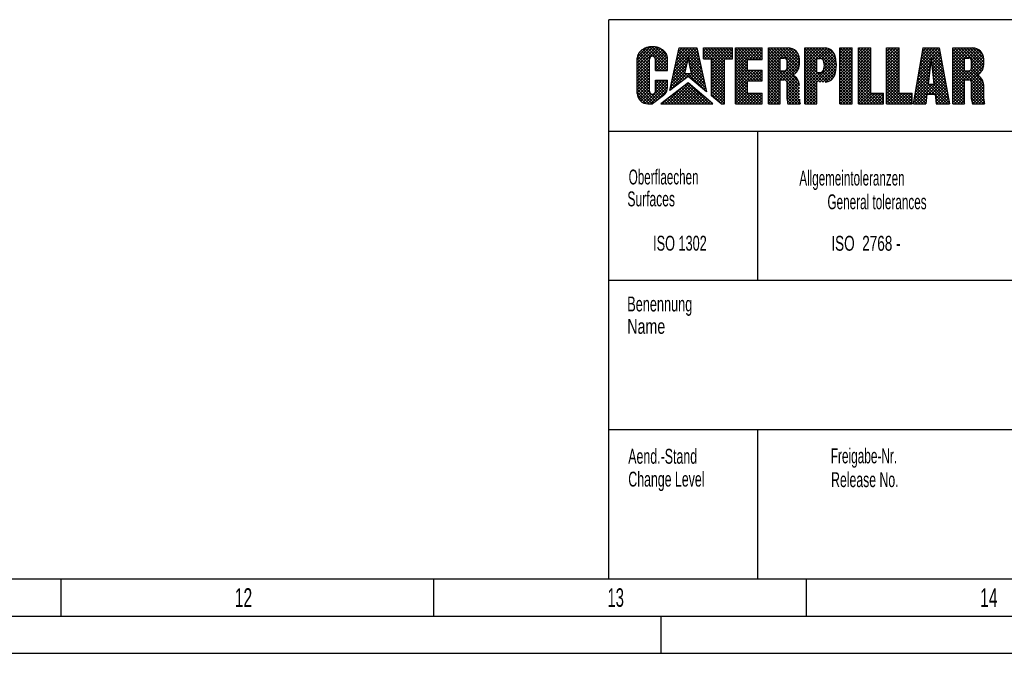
# Model space of a CAD drawing. Header units: millimetres. Extents: x 0 to 841, y 0 to 594.
# Tile 22 of 58: x 565 to 697, y 0 to 85. Entities that reach past the tile are written whole.
import ezdxf
from ezdxf.enums import TextEntityAlignment as Align

# ---------------------------------------------------------------- set-up
doc = ezdxf.new("R2010")
doc.units = ezdxf.units.MM
doc.header["$LTSCALE"] = 46.255
doc.layers.get('0').update_dxf_attribs({"linetype": 'CONTINUOUS'})
doc.styles.add('TEXTSTYLE_2', font='txt')
doc.styles.add('TEXTSTYLE_3', font='txt', dxfattribs={"width": 0.8})

msp = doc.modelspace()

# ---------------------------------------------------------------- linework, layer by layer
at = {"color": 6, "linetype": 'CONTINUOUS'}
for p, q in [((831, 85), (644, 85)), ((644, 10), (644, 85)), ((831, 70), (644, 70)), ((5, 5), (836, 5))]:
    msp.add_line(p, q, dxfattribs=at)
at = {"color": 5, "linetype": 'CONTINUOUS'}
for p, q in [((649.99023, 81.36398), (647.8417, 79.21546)), ((649.57402, 81.35185), (647.8417, 79.61953)), ((650.35161, 81.32129), (647.8417, 78.81138)), ((650.67305, 81.23866), (647.8417, 78.40731)), ((649.06195, 81.24384), (647.85667, 80.03857)), ((648.09131, 80.58391), (648.05215, 80.52781)), ((648.13357, 80.63873), (648.09131, 80.58391)), ((648.17886, 80.69219), (648.13357, 80.63873)), ((649.46695, 79.32926), (648.14454, 80.65168)), ((648.2271, 80.74417), (648.17886, 80.69219)), ((648.2782, 80.79459), (648.2271, 80.74417)), ((648.33209, 80.84337), (648.2782, 80.79459)), ((648.38864, 80.89041), (648.33209, 80.84337)), ((649.46877, 79.73151), (648.34564, 80.85465)), ((648.44778, 80.93565), (648.38864, 80.89041)), ((648.50939, 80.97898), (648.44778, 80.93565)), ((648.57338, 81.02035), (648.50939, 80.97898)), ((648.63963, 81.05967), (648.57338, 81.02035)), ((649.60551, 79.99885), (648.58005, 81.02431)), ((648.70801, 81.09688), (648.63963, 81.05967)), ((648.77841, 81.13191), (648.70801, 81.09688)), ((648.85071, 81.16471), (648.77841, 81.13191)), ((649.91056, 80.09787), (648.8459, 81.16253)), ((648.92478, 81.1952), (648.85071, 81.16471)), ((649.00049, 81.22335), (648.92478, 81.1952)), ((649.07771, 81.2491), (649.00049, 81.22335)), ((649.15629, 81.27241), (649.07771, 81.2491)), ((651.87777, 78.53473), (649.1438, 81.2687)), ((649.31703, 81.31152), (649.23612, 81.29323)), ((649.39891, 81.32726), (649.31703, 81.31152)), ((649.48158, 81.34042), (649.39891, 81.32726)), ((651.87777, 78.9388), (649.4769, 81.33968)), ((649.56492, 81.35098), (649.48158, 81.34042)), ((649.64878, 81.35892), (649.56492, 81.35098)), ((649.73301, 81.36422), (649.64878, 81.35892)), ((649.81746, 81.36686), (649.73301, 81.36422)), ((649.90199, 81.36686), (649.81746, 81.36686)), ((651.87777, 79.34287), (649.85378, 81.36686)), ((649.98644, 81.36422), (649.90199, 81.36686)), ((650.96063, 81.12216), (649.93355, 80.09509)), ((650.07067, 81.35892), (649.98644, 81.36422)), ((650.15452, 81.35098), (650.07067, 81.35892)), ((650.23787, 81.34042), (650.15452, 81.35098)), ((651.21678, 80.97425), (650.19015, 79.94761)), ((650.32054, 81.32726), (650.23787, 81.34042)), ((651.44122, 80.79462), (650.27957, 79.63297)), ((651.63079, 80.58011), (650.27957, 79.22889)), ((651.87777, 79.74694), (650.29308, 81.33163)), ((650.40241, 81.31152), (650.32054, 81.32726)), ((650.48333, 81.29323), (650.40241, 81.31152)), ((650.56315, 81.27241), (650.48333, 81.29323)), ((650.64174, 81.2491), (650.56315, 81.27241)), ((650.71896, 81.22335), (650.64174, 81.2491)), ((650.79467, 81.1952), (650.71896, 81.22335)), ((650.86874, 81.16471), (650.79467, 81.1952)), ((651.82222, 80.20657), (650.86081, 81.16797)), ((650.94104, 81.13191), (650.86874, 81.16471)), ((651.01144, 81.09688), (650.94104, 81.13191)), ((651.07982, 81.05967), (651.01144, 81.09688)), ((651.14607, 81.02035), (651.07982, 81.05967)), ((651.21006, 80.97898), (651.14607, 81.02035)), ((651.27167, 80.93565), (651.21006, 80.97898)), ((651.3308, 80.89041), (651.27167, 80.93565)), ((651.38736, 80.84337), (651.3308, 80.89041)), ((651.44125, 80.79459), (651.38736, 80.84337)), ((651.49235, 80.74417), (651.44125, 80.79459)), ((651.54059, 80.69219), (651.49235, 80.74417)), ((651.58587, 80.63873), (651.54059, 80.69219)), ((651.62814, 80.58391), (651.58587, 80.63873)), ((651.6673, 80.52781), (651.62814, 80.58391)), ((652.20285, 75.52174), (653.47593, 81.21017)), ((655.82243, 81.13512), (652.77772, 78.0904)), ((655.49342, 81.21017), (652.89422, 78.61098)), ((655.08934, 81.21017), (653.01073, 79.13156)), ((654.68527, 81.21017), (653.12724, 79.65213)), ((654.2812, 81.21017), (653.24374, 80.17271)), ((654.55552, 79.49362), (653.35944, 80.6897)), ((653.87713, 81.21017), (653.36025, 80.69329)), ((654.63298, 79.82023), (653.43334, 81.01987)), ((653.47593, 81.21017), (655.80549, 81.21017)), ((656.43501, 78.42228), (653.64711, 81.21017)), ((656.31715, 78.9442), (654.05118, 81.21017)), ((656.1993, 79.46613), (654.45525, 81.21017)), ((655.89687, 80.80548), (654.71487, 79.62348)), ((656.08145, 79.98805), (654.85933, 81.21017)), ((655.96359, 80.50997), (655.2634, 81.21017)), ((655.84574, 81.0319), (655.66747, 81.21017)), ((655.80549, 81.21017), (657.13278, 75.33213)), ((656.7265, 81.21017), (660.62714, 81.21017)), ((656.7265, 79.74744), (656.7265, 81.21017)), ((657.1097, 81.21017), (656.7265, 80.82697)), ((657.51377, 81.21017), (656.7265, 80.4229)), ((657.91784, 81.21017), (656.7265, 80.01883)), ((659.54358, 78.1422), (656.7265, 80.95928)), ((658.32191, 81.21017), (656.85918, 79.74744)), ((659.54358, 78.54627), (656.87968, 81.21017)), ((658.72598, 81.21017), (657.26326, 79.74744)), ((659.54358, 78.95034), (657.28375, 81.21017)), ((659.13006, 81.21017), (657.66733, 79.74744)), ((659.54358, 79.35441), (657.68782, 81.21017)), ((659.53413, 81.21017), (657.81, 79.48604)), ((659.9382, 81.21017), (657.81, 79.08197)), ((660.34227, 81.21017), (657.81, 78.6779)), ((660.62714, 81.09097), (657.81, 78.27383)), ((659.55462, 79.74744), (658.09189, 81.21017)), ((659.95869, 79.74744), (658.49597, 81.21017)), ((660.36276, 79.74744), (658.90004, 81.21017)), ((660.62714, 79.88714), (659.30411, 81.21017)), ((660.62714, 80.6869), (659.68768, 79.74744)), ((660.62714, 80.29121), (659.70818, 81.21017)), ((660.62714, 80.69528), (660.11225, 81.21017)), ((660.62714, 81.09935), (660.51632, 81.21017)), ((660.62714, 79.74744), (660.62714, 81.21017)), ((660.99983, 81.21017), (664.61117, 81.21017)), ((660.99983, 73.70687), (660.99983, 81.21017)), ((661.15041, 81.21017), (660.99983, 81.05959)), ((661.55448, 81.21017), (660.99983, 80.65552)), ((661.95855, 81.21017), (660.99983, 80.25145)), ((662.36262, 81.21017), (660.99983, 79.84738)), ((662.7667, 81.21017), (660.99983, 79.44331)), ((663.17077, 81.21017), (660.99983, 79.03924)), ((663.57484, 81.21017), (660.99983, 78.63517)), ((663.97891, 81.21017), (660.99983, 78.23109)), ((662.64461, 79.48595), (660.99983, 81.13073)), ((662.64461, 79.08188), (660.99983, 80.72666)), ((662.85655, 79.67808), (661.32446, 81.21017)), ((663.26062, 79.67808), (661.72853, 81.21017)), ((663.66469, 79.67808), (662.13261, 81.21017)), ((664.06876, 79.67808), (662.53668, 81.21017)), ((664.38298, 81.21017), (662.85089, 79.67808)), ((664.47283, 79.67808), (662.94075, 81.21017)), ((664.61117, 81.03429), (663.25496, 79.67808)), ((664.61117, 79.94382), (663.34482, 81.21017)), ((664.61117, 80.63022), (663.65904, 79.67808)), ((664.61117, 80.34789), (663.74889, 81.21017)), ((664.61117, 80.75196), (664.15296, 81.21017)), ((664.61117, 81.15603), (664.55703, 81.21017)), ((664.61117, 79.67808), (664.61117, 81.21017)), ((665.43358, 81.21017), (668.06434, 81.21017)), ((665.43358, 73.70685), (665.43358, 81.21017)), ((665.43358, 81.18943), (665.45432, 81.21017)), ((665.59519, 81.21017), (665.43358, 81.04855)), ((665.99926, 81.21017), (665.43358, 80.64448)), ((666.40334, 81.21017), (665.43358, 80.24041)), ((666.80741, 81.21017), (665.43358, 79.83634)), ((667.21148, 81.21017), (665.43358, 79.43227)), ((667.61555, 81.21017), (665.43358, 79.0282)), ((668.01962, 81.21017), (665.43358, 78.62413)), ((667.00681, 79.56853), (665.43358, 81.14177)), ((667.00681, 79.16446), (665.43358, 80.7377)), ((667.12255, 79.85687), (665.76925, 81.21017)), ((667.52662, 79.85687), (666.17332, 81.21017)), ((669.44618, 78.34138), (666.57739, 81.21017)), ((669.54665, 78.64498), (666.98146, 81.21017)), ((668.38862, 81.1751), (667.07039, 79.85687)), ((669.58124, 79.01446), (667.38553, 81.21017)), ((668.69187, 81.07428), (667.47446, 79.85687)), ((669.58124, 79.41853), (667.7896, 81.21017)), ((668.94793, 80.92626), (667.79487, 79.77321)), ((669.16394, 80.73821), (667.93515, 79.50941)), ((669.57521, 79.82864), (668.19973, 81.20412)), ((669.40504, 80.40287), (668.77396, 81.03396)), ((670.29637, 81.21017), (673.03441, 81.21017)), ((670.29637, 73.70687), (670.29637, 81.21017)), ((670.44405, 81.21017), (670.29637, 81.06249)), ((670.84812, 81.21017), (670.29637, 80.65842)), ((671.25219, 81.21017), (670.29637, 80.25435)), ((671.65626, 81.21017), (670.29637, 79.85028)), ((672.06033, 81.21017), (670.29637, 79.44621)), ((672.4644, 81.21017), (670.29637, 79.04214)), ((672.86847, 81.21017), (670.29637, 78.63807)), ((673.25454, 81.19216), (670.29637, 78.234)), ((671.94112, 79.48307), (670.29637, 81.12783)), ((671.94112, 79.079), (670.29637, 80.72376)), ((672.0429, 79.78537), (670.6181, 81.21017)), ((672.45405, 79.77829), (671.02217, 81.21017)), ((674.47875, 78.15766), (671.42624, 81.21017)), ((674.53026, 78.51022), (671.83031, 81.21017)), ((674.55118, 78.89337), (672.23438, 81.21017)), ((673.56735, 81.10091), (672.25181, 79.78537)), ((673.82558, 80.95507), (672.60001, 79.72949)), ((674.53251, 79.31612), (672.63845, 81.21017)), ((674.03889, 80.7643), (672.80588, 79.53129)), ((674.45753, 79.79516), (673.04255, 81.21015)), ((674.28782, 80.36894), (673.54758, 81.10919)), ((675.01613, 81.21017), (676.66091, 81.21017)), ((675.01613, 73.70687), (675.01613, 81.21017)), ((675.2929, 81.21017), (675.01613, 80.9334)), ((675.69697, 81.21017), (675.01613, 80.52933)), ((676.10104, 81.21017), (675.01613, 80.12526)), ((676.50511, 81.21017), (675.01613, 79.72118)), ((676.66091, 80.9619), (675.01613, 79.31711)), ((676.66091, 79.20807), (675.01613, 80.85286)), ((676.66091, 79.61214), (675.06288, 81.21017)), ((676.66091, 80.01621), (675.46695, 81.21017)), ((676.66091, 80.42029), (675.87102, 81.21017)), ((676.66091, 80.82436), (676.27509, 81.21017)), ((676.66091, 73.70687), (676.66091, 81.21017)), ((677.51905, 81.21017), (679.1638, 81.21017)), ((677.51905, 73.70687), (677.51905, 81.21017)), ((677.71733, 81.21017), (677.51905, 81.01189)), ((678.1214, 81.21017), (677.51905, 80.60782)), ((678.52547, 81.21017), (677.51905, 80.20375)), ((678.92954, 81.21017), (677.51905, 79.79968)), ((679.1638, 79.53368), (677.51905, 81.17843)), ((679.1638, 81.04036), (677.51905, 79.39561)), ((679.1638, 79.12961), (677.51905, 80.77436)), ((679.1638, 80.63629), (677.51905, 78.99154)), ((679.1638, 79.93775), (677.89138, 81.21017)), ((679.1638, 80.34182), (678.29545, 81.21017)), ((679.1638, 80.74589), (678.69952, 81.21017)), ((679.1638, 81.14996), (679.10359, 81.21017)), ((679.1638, 75.13711), (679.1638, 81.21017)), ((681.27342, 81.21017), (682.95396, 81.21017)), ((681.27342, 73.70687), (681.27342, 81.21017)), ((681.35397, 81.21017), (681.27342, 81.12962)), ((681.75804, 81.21017), (681.27342, 80.72555)), ((682.16211, 81.21017), (681.27342, 80.32148)), ((682.56618, 81.21017), (681.27342, 79.91741)), ((682.95396, 81.19388), (681.27342, 79.51334)), ((682.95396, 79.38016), (681.27342, 81.0607)), ((682.95396, 80.78981), (681.27342, 79.10926)), ((682.95396, 78.97609), (681.27342, 80.65663)), ((682.95396, 79.78423), (681.52802, 81.21017)), ((682.95396, 80.1883), (681.93209, 81.21017)), ((682.95396, 80.59237), (682.33616, 81.21017)), ((682.95396, 80.99644), (682.74023, 81.21017)), ((682.95396, 75.13711), (682.95396, 81.21017)), ((684.88475, 73.70687), (686.17194, 81.21017)), ((688.3659, 80.94883), (685.66352, 78.24644)), ((688.22318, 81.21017), (685.74719, 78.73419)), ((687.8191, 81.21017), (685.83086, 79.22193)), ((687.41503, 81.21017), (685.91453, 79.70967)), ((687.01096, 81.21017), (685.99821, 80.19742)), ((686.60689, 81.21017), (686.08188, 80.68516)), ((687.21882, 79.56008), (686.08362, 80.69529)), ((688.85252, 78.33046), (686.14278, 81.04019)), ((686.20282, 81.21017), (686.16555, 81.1729)), ((686.17194, 81.21017), (688.31733, 81.21017)), ((688.76028, 78.82676), (686.37687, 81.21017)), ((688.66804, 79.32307), (686.78094, 81.21017)), ((688.5758, 79.81938), (687.18501, 81.21017)), ((688.42923, 80.60808), (687.28184, 79.46069)), ((688.48357, 80.31569), (687.58909, 81.21017)), ((688.39133, 80.812), (687.99316, 81.21017)), ((688.31733, 81.21017), (689.7118, 73.70687)), ((690.1766, 81.21017), (692.80739, 81.21017)), ((690.1766, 73.70685), (690.1766, 81.21017)), ((690.24353, 81.21017), (690.1766, 81.14324)), ((690.6476, 81.21017), (690.1766, 80.73917)), ((691.05167, 81.21017), (690.1766, 80.3351)), ((691.45574, 81.21017), (690.1766, 79.93103)), ((691.85982, 81.21017), (690.1766, 79.52696)), ((692.26389, 81.21017), (690.1766, 79.12288)), ((692.66796, 81.21017), (690.1766, 78.71881)), ((693.05215, 81.1903), (690.1766, 78.31474)), ((691.7499, 79.47379), (690.1766, 81.04708)), ((691.7499, 79.06972), (690.1766, 80.64301)), ((691.77089, 79.85687), (690.41758, 81.21017)), ((692.17496, 79.85687), (690.82165, 81.21017)), ((694.15846, 78.27744), (691.22573, 81.21017)), ((694.2711, 78.56887), (691.6298, 81.21017)), ((694.32359, 78.92045), (692.03387, 81.21017)), ((693.36851, 81.10258), (692.1228, 79.85687)), ((694.3243, 79.32381), (692.43794, 81.21017)), ((693.63471, 80.96471), (692.48104, 79.81104)), ((693.8598, 80.78572), (692.66287, 79.5888)), ((694.32391, 79.72827), (692.84241, 81.20977)), ((694.22613, 80.23012), (693.34426, 81.11199)), ((647.84346, 79.91907), (647.84169, 79.85578)), ((647.8417, 75.11543), (647.8417, 79.85578)), ((649.46696, 78.11704), (647.8417, 79.7423)), ((649.46695, 79.62849), (647.8417, 78.00324)), ((649.46696, 77.71297), (647.8417, 79.33823)), ((647.84877, 79.98225), (647.84346, 79.91907)), ((647.85761, 80.04521), (647.84877, 79.98225)), ((647.86995, 80.10784), (647.85761, 80.04521)), ((647.88578, 80.17002), (647.86995, 80.10784)), ((649.46696, 78.52112), (647.87204, 80.11604)), ((647.90509, 80.23165), (647.88578, 80.17002)), ((647.92783, 80.29263), (647.90509, 80.23165)), ((647.95395, 80.35283), (647.92783, 80.29263)), ((647.9834, 80.41217), (647.95395, 80.35283)), ((649.46696, 78.92519), (647.98227, 80.40988)), ((648.01615, 80.47053), (647.9834, 80.41217)), ((648.05215, 80.52781), (648.01615, 80.47053)), ((649.46698, 75.41339), (649.46695, 79.69326)), ((651.83209, 78.17634), (650.27789, 79.73054)), ((651.77823, 80.32349), (650.27957, 78.82482)), ((651.86703, 80.00822), (650.27957, 78.42075)), ((650.27957, 78.17634), (650.27957, 79.69326)), ((651.42802, 78.17634), (650.27957, 79.32479)), ((651.87777, 79.61488), (650.43923, 78.17634)), ((651.70329, 80.47053), (651.6673, 80.52781)), ((651.73604, 80.41217), (651.70329, 80.47053)), ((651.7655, 80.35283), (651.73604, 80.41217)), ((651.79162, 80.29263), (651.7655, 80.35283)), ((651.81436, 80.23165), (651.79162, 80.29263)), ((651.83366, 80.17002), (651.81436, 80.23165)), ((651.8495, 80.10784), (651.83366, 80.17002)), ((651.86184, 80.04521), (651.8495, 80.10784)), ((651.87068, 79.98225), (651.86184, 80.04521)), ((651.87599, 79.91907), (651.87068, 79.98225)), ((651.87776, 79.85578), (651.87599, 79.91907)), ((651.87777, 78.17634), (651.87777, 79.85578)), ((654.54635, 79.45496), (652.66121, 77.56983)), ((654.24566, 78.18719), (653.06387, 79.36899)), ((654.32313, 78.5138), (653.13776, 79.69917)), ((654.40059, 78.84041), (653.21166, 80.02934)), ((654.47806, 79.16701), (653.28555, 80.35952)), ((654.65427, 79.90996), (654.15315, 77.79712)), ((655.10119, 77.79712), (654.65427, 79.90996)), ((656.55286, 77.90035), (654.68405, 79.76916)), ((655.9713, 80.47584), (654.78542, 79.28996)), ((656.04573, 80.14621), (654.85596, 78.95644)), ((656.12017, 79.81657), (654.92651, 78.62291)), ((656.1946, 79.48693), (654.99706, 78.28939)), ((657.53427, 79.74744), (656.7265, 80.55521)), ((657.1302, 79.74744), (656.7265, 80.15114)), ((656.7265, 79.74744), (657.81, 79.74744)), ((657.81, 74.76965), (657.81, 79.74744)), ((659.54358, 79.60334), (657.81, 77.86976)), ((659.54358, 77.73813), (657.81, 79.47171)), ((659.54358, 79.74744), (660.62714, 79.74744)), ((659.54358, 73.70687), (659.54358, 79.74744)), ((660.62714, 80.28283), (660.09175, 79.74744)), ((660.62714, 79.87876), (660.49582, 79.74744)), ((662.64461, 78.67781), (660.99983, 80.32259)), ((662.64461, 78.27374), (660.99983, 79.91852)), ((663.73241, 76.78187), (660.99983, 79.51445)), ((662.64461, 79.47181), (660.99983, 77.82702)), ((662.64461, 79.67808), (664.61117, 79.67808)), ((662.64461, 78.21209), (662.64461, 79.67808)), ((664.61117, 80.22615), (664.06311, 79.67808)), ((664.61117, 79.82208), (664.46718, 79.67808)), ((667.00681, 78.76039), (665.43358, 80.33363)), ((667.00681, 78.35632), (665.43358, 79.92956)), ((669.56339, 79.92544), (665.43358, 75.79563)), ((667.00681, 79.7933), (665.43358, 78.22006)), ((669.58124, 79.53922), (665.43358, 75.39156)), ((669.58124, 75.37782), (665.43358, 79.52549)), ((667.00681, 79.38922), (665.43358, 77.81598)), ((667.00681, 79.85687), (667.55724, 79.85687)), ((667.00681, 78.14059), (667.00681, 79.85687)), ((669.34151, 80.51171), (667.93647, 79.10666)), ((669.47778, 80.24391), (667.93647, 78.70259)), ((667.93647, 78.51982), (667.93647, 79.47765)), ((669.29843, 78.08506), (667.93647, 79.44702)), ((669.58124, 78.96713), (669.58124, 79.69325)), ((671.94112, 78.67493), (670.29637, 80.31969)), ((671.94112, 78.27086), (670.29637, 79.91562)), ((674.49451, 79.60364), (670.29637, 75.4055)), ((673.16296, 76.64496), (670.29637, 79.51154)), ((671.94112, 79.47468), (670.29637, 77.82993)), ((671.94112, 79.78537), (672.3702, 79.78537)), ((671.94112, 77.92606), (671.94112, 79.78537)), ((674.40214, 77.8302), (672.86372, 79.36863)), ((674.42393, 79.93713), (672.86879, 78.38199)), ((674.20892, 80.53026), (672.89281, 79.21415)), ((674.33107, 80.24834), (672.94228, 78.85956)), ((676.66091, 80.55782), (675.01613, 78.91304)), ((676.66091, 78.804), (675.01613, 80.44878)), ((676.66091, 80.15375), (675.01613, 78.50897)), ((676.66091, 78.39993), (675.01613, 80.04471)), ((676.66091, 79.74968), (675.01613, 78.1049)), ((676.66091, 77.99586), (675.01613, 79.64064)), ((676.66091, 79.34561), (675.01613, 77.70083)), ((679.1638, 78.72553), (677.51905, 80.37029)), ((679.1638, 80.23222), (677.51905, 78.58747)), ((679.1638, 78.32146), (677.51905, 79.96622)), ((679.1638, 79.82815), (677.51905, 78.18339)), ((679.1638, 77.91739), (677.51905, 79.56215)), ((679.1638, 79.42408), (677.51905, 77.77932)), ((682.95396, 80.38574), (681.27342, 78.70519)), ((682.95396, 78.57202), (681.27342, 80.25256)), ((682.95396, 79.98167), (681.27342, 78.30112)), ((682.95396, 78.16795), (681.27342, 79.84849)), ((682.95396, 79.5776), (681.27342, 77.89705)), ((682.95396, 77.76387), (681.27342, 79.44442)), ((687.1978, 79.37666), (685.57984, 77.7587)), ((687.05266, 78.10996), (685.84694, 79.31567)), ((687.0942, 78.47249), (685.90611, 79.66058)), ((687.13574, 78.83502), (685.96528, 80.00548)), ((687.17728, 79.19755), (686.02445, 80.35038)), ((687.24464, 79.78537), (686.85131, 76.35279)), ((687.24464, 79.78537), (687.63795, 76.35279)), ((688.94475, 77.83415), (687.27713, 79.50177)), ((688.49255, 80.26734), (687.32338, 79.09816)), ((688.55588, 79.92659), (687.36492, 78.73563)), ((688.61921, 79.58585), (687.40646, 78.3731)), ((691.7499, 78.66565), (690.1766, 80.23894)), ((691.7499, 78.26157), (690.1766, 79.83487)), ((694.3243, 79.63395), (690.1766, 75.48624)), ((691.7499, 79.48397), (690.1766, 77.91067)), ((694.3243, 75.28309), (690.1766, 79.4308)), ((691.7499, 79.85687), (692.3003, 79.85687)), ((691.7499, 78.14059), (691.7499, 79.85687)), ((694.29182, 80.00554), (692.64236, 78.35608)), ((694.04646, 80.56832), (692.67952, 79.20138)), ((694.19295, 80.31073), (692.67952, 78.79731)), ((692.67952, 78.51982), (692.67952, 79.47765)), ((694.00092, 78.0309), (692.67952, 79.3523)), ((694.3243, 78.96713), (694.3243, 79.69325)), ((649.46695, 79.22442), (647.8417, 77.59917)), ((649.46697, 77.30889), (647.8417, 78.93416)), ((649.46696, 78.82035), (647.8417, 77.1951)), ((649.46697, 76.90482), (647.8417, 78.53009)), ((649.46696, 78.41628), (647.8417, 76.79103)), ((649.46697, 76.50075), (647.8417, 78.12601)), ((649.46696, 78.01222), (647.8417, 76.38696)), ((651.02395, 78.17634), (650.27957, 78.92072)), ((650.61988, 78.17634), (650.27957, 78.51665)), ((650.27957, 78.17634), (651.87777, 78.17634)), ((651.87777, 79.21081), (650.8433, 78.17634)), ((651.87777, 78.80674), (651.24737, 78.17634)), ((651.87777, 78.40267), (651.65144, 78.17634)), ((654.29508, 78.39555), (652.4282, 76.52867)), ((654.42072, 78.92526), (652.54471, 77.04925)), ((653.95722, 76.85935), (652.76829, 78.04828)), ((654.18649, 77.03416), (652.84219, 78.37846)), ((654.41575, 77.20896), (652.91608, 78.70864)), ((654.1682, 77.86059), (652.98997, 79.03881)), ((656.34347, 78.82766), (654.79212, 77.27631)), ((656.67071, 77.37843), (654.79245, 79.25669)), ((656.78857, 76.8565), (654.90086, 78.74421)), ((656.90642, 76.33458), (655.00926, 78.23174)), ((656.4179, 78.49802), (655.01285, 77.09297)), ((656.26904, 79.15729), (655.06761, 77.95587)), ((656.49234, 78.16838), (655.23358, 76.90963)), ((659.54358, 79.19927), (657.81, 77.46569)), ((659.54358, 77.33406), (657.81, 79.06764)), ((659.54358, 78.7952), (657.81, 77.06162)), ((659.54358, 76.92999), (657.81, 78.66357)), ((659.54358, 78.39113), (657.81, 76.65754)), ((659.54358, 76.52592), (657.81, 78.2595)), ((659.54358, 77.98706), (657.81, 76.25347)), ((663.32833, 76.78187), (660.99983, 79.11038)), ((662.64461, 79.06773), (660.99983, 77.42295)), ((662.92426, 76.78187), (660.99983, 78.70631)), ((662.64461, 78.66366), (660.99983, 77.01888)), ((662.64461, 76.65745), (660.99983, 78.30223)), ((662.64461, 78.25959), (660.99983, 76.61481)), ((663.00119, 78.21209), (660.99983, 76.21074)), ((663.40526, 78.21209), (660.99983, 75.80667)), ((663.80933, 78.21209), (660.99983, 75.4026)), ((662.64461, 78.21209), (664.61117, 78.21209)), ((664.13648, 76.78187), (662.70626, 78.21209)), ((664.2134, 78.21209), (662.78318, 76.78187)), ((664.54055, 76.78187), (663.11033, 78.21209)), ((664.61117, 78.20579), (663.18725, 76.78187)), ((664.61117, 77.11532), (663.5144, 78.21209)), ((664.61117, 77.51939), (663.91847, 78.21209)), ((664.61117, 77.92346), (664.32254, 78.21209)), ((664.61117, 76.78187), (664.61117, 78.21209)), ((667.63901, 76.91598), (665.43358, 79.12141)), ((667.00681, 78.98515), (665.43358, 77.41191)), ((667.22602, 76.9249), (665.43358, 78.71734)), ((667.00681, 78.58108), (665.43358, 77.00784)), ((667.00681, 76.74003), (665.43358, 78.31327)), ((667.00681, 78.17701), (665.43358, 76.60377)), ((667.37446, 78.14059), (665.43358, 76.1997)), ((667.00681, 78.14059), (667.55724, 78.14059)), ((669.58124, 75.78189), (667.22254, 78.14059)), ((669.58124, 79.13515), (667.37099, 76.9249)), ((669.58117, 76.18603), (667.62119, 78.14602)), ((669.55913, 78.70897), (667.73226, 76.8821)), ((669.49382, 76.67746), (667.86833, 78.30294)), ((669.11062, 77.8688), (667.93647, 79.04295)), ((668.88438, 77.69097), (667.93647, 78.63888)), ((674.53881, 79.24387), (670.29637, 75.00143)), ((672.765, 76.63884), (670.29637, 79.10747)), ((671.94112, 79.07061), (670.29637, 77.42585)), ((672.36093, 76.63884), (670.29637, 78.7034)), ((671.94112, 78.66654), (670.29637, 77.02178)), ((671.95686, 76.63884), (670.29637, 78.29933)), ((671.94112, 78.26247), (670.29637, 76.61771)), ((674.55065, 78.85164), (672.33786, 76.63884)), ((673.76394, 76.85211), (672.62204, 77.99402)), ((674.51963, 78.41654), (672.74193, 76.63884)), ((673.98834, 77.03179), (672.81774, 78.20239)), ((674.16963, 77.25456), (672.90006, 78.52414)), ((674.30474, 77.52353), (672.94194, 78.88633)), ((676.66091, 77.59179), (675.01613, 79.23657)), ((676.66091, 78.94154), (675.01613, 77.29676)), ((676.66091, 77.18772), (675.01613, 78.8325)), ((676.66091, 78.53747), (675.01613, 76.89269)), ((676.66091, 76.78365), (675.01613, 78.42843)), ((676.66091, 78.1334), (675.01613, 76.48862)), ((676.66091, 76.37957), (675.01613, 78.02436)), ((679.1638, 77.51332), (677.51905, 79.15808)), ((679.1638, 79.02001), (677.51905, 77.37525)), ((679.1638, 77.10925), (677.51905, 78.754)), ((679.1638, 78.61594), (677.51905, 76.97118)), ((679.1638, 76.70518), (677.51905, 78.34993)), ((679.1638, 78.21186), (677.51905, 76.56711)), ((679.1638, 76.30111), (677.51905, 77.94586)), ((682.95396, 79.17352), (681.27342, 77.49298)), ((682.95396, 77.3598), (681.27342, 79.04035)), ((682.95396, 78.76945), (681.27342, 77.08891)), ((682.95396, 76.95573), (681.27342, 78.63628)), ((682.95396, 78.36538), (681.27342, 76.68484)), ((682.95396, 76.55166), (681.27342, 78.23221)), ((682.95396, 77.96131), (681.27342, 76.28077)), ((687.04093, 78.00757), (685.32883, 76.29547)), ((687.09322, 78.46393), (685.4125, 76.78321)), ((687.14551, 78.92029), (685.49617, 77.27095)), ((686.92804, 77.02237), (685.66944, 78.28096)), ((686.96958, 77.3849), (685.72861, 78.62587)), ((687.01112, 77.74743), (685.78778, 78.97077)), ((689.03699, 77.33784), (687.32943, 79.0454)), ((689.12923, 76.84153), (687.38172, 78.58904)), ((689.22147, 76.34522), (687.43401, 78.13268)), ((688.68253, 79.2451), (687.448, 78.01057)), ((688.74586, 78.90436), (687.48954, 77.64804)), ((688.80919, 78.56361), (687.53108, 77.28551)), ((688.87251, 78.22287), (687.57262, 76.92298)), ((691.7499, 79.0799), (690.1766, 77.5066)), ((692.27842, 76.9249), (690.1766, 79.02673)), ((691.7499, 78.67583), (690.1766, 77.10253)), ((691.87435, 76.9249), (690.1766, 78.62266)), ((691.7499, 78.27175), (690.1766, 76.69846)), ((691.7499, 76.64529), (690.1766, 78.21859)), ((692.46404, 78.17776), (690.1766, 75.89032)), ((692.0228, 78.14059), (690.1766, 76.29439)), ((691.7499, 78.14059), (692.3003, 78.14059)), ((694.3243, 75.68717), (691.87088, 78.14059)), ((694.3243, 79.22988), (692.01933, 76.9249)), ((694.3243, 76.09124), (692.27495, 78.14059)), ((694.31701, 78.81851), (692.40783, 76.90933)), ((694.27808, 76.54154), (692.5682, 78.25141)), ((693.80412, 77.82364), (692.67952, 78.94823)), ((693.56863, 77.65505), (692.67952, 78.54416)), ((694.13392, 78.23135), (693.54317, 77.64061)), ((649.46697, 76.09667), (647.8417, 77.72194)), ((649.46696, 77.60815), (647.8417, 75.98289)), ((649.46698, 75.6926), (647.8417, 77.31787)), ((649.46697, 77.20408), (647.8417, 75.57882)), ((649.49811, 75.2574), (647.8417, 76.9138)), ((649.46697, 76.80001), (647.8417, 75.17474)), ((651.87777, 76.78639), (648.85488, 73.7635)), ((650.27957, 76.90323), (651.87777, 76.90323)), ((650.27957, 75.41339), (650.27957, 76.90323)), ((650.37833, 76.90323), (650.27957, 76.80447)), ((650.7824, 76.90323), (650.27957, 76.4004)), ((651.18647, 76.90323), (650.27957, 75.99633)), ((651.59055, 76.90323), (650.27957, 75.59225)), ((651.76811, 75.41183), (650.27957, 76.90036)), ((651.85864, 75.72536), (650.68077, 76.90323)), ((651.87777, 76.1103), (651.08484, 76.90323)), ((651.87777, 76.51437), (651.48892, 76.90323)), ((651.87777, 75.95673), (651.87777, 76.90323)), ((654.65427, 77.39081), (652.20285, 75.52174)), ((654.16945, 77.86585), (652.31169, 76.00809)), ((654.50479, 77.79712), (652.31466, 75.60699)), ((653.04015, 76.16014), (652.47271, 76.72757)), ((653.26942, 76.33494), (652.54661, 77.05775)), ((653.49869, 76.50974), (652.6205, 77.38793)), ((653.72795, 76.68455), (652.6944, 77.7181)), ((654.90886, 77.79712), (654.01563, 76.90389)), ((654.15315, 77.79712), (655.10119, 77.79712)), ((654.64502, 77.38376), (654.23166, 77.79712)), ((656.94357, 75.48929), (654.63573, 77.79712)), ((657.13278, 75.33213), (654.65427, 77.39081)), ((657.02427, 75.81266), (655.03981, 77.79712)), ((656.56677, 77.83874), (655.45431, 76.72628)), ((656.6412, 77.50911), (655.67504, 76.54294)), ((656.71564, 77.17947), (655.89577, 76.3596)), ((656.79007, 76.84983), (656.1165, 76.17626)), ((659.54358, 76.12185), (657.81, 77.85543)), ((659.54358, 77.58298), (657.81, 75.8494)), ((659.54358, 75.71777), (657.81, 77.45136)), ((659.54358, 77.17891), (657.81, 75.44533)), ((659.54358, 75.3137), (657.81, 77.04729)), ((659.54358, 76.77484), (657.81, 75.04126)), ((659.54358, 74.90963), (657.81, 76.64321)), ((662.64461, 76.25338), (660.99983, 77.89816)), ((662.64461, 75.84931), (660.99983, 77.49409)), ((662.64461, 75.44524), (660.99983, 77.09002)), ((663.97891, 73.70687), (660.99983, 76.68595)), ((662.64461, 76.64331), (660.99983, 74.99853)), ((662.64461, 76.78187), (664.61117, 76.78187)), ((662.64461, 75.13711), (662.64461, 76.78187)), ((664.61117, 77.80172), (663.59132, 76.78187)), ((664.61117, 77.39765), (663.99539, 76.78187)), ((664.61117, 76.99358), (664.39946, 76.78187)), ((667.00681, 76.33596), (665.43358, 77.9092)), ((667.00681, 75.93189), (665.43358, 77.50513)), ((667.00681, 75.52782), (665.43358, 77.10106)), ((667.00681, 75.12375), (665.43358, 76.69699)), ((667.00681, 76.9249), (667.55724, 76.9249)), ((667.00681, 73.70685), (667.00681, 76.9249)), ((668.76796, 77.51373), (667.91771, 76.66348)), ((669.58124, 74.97375), (667.92756, 76.62743)), ((669.01236, 77.35406), (667.93647, 76.27817)), ((669.21763, 77.15525), (667.93647, 75.8741)), ((669.38412, 76.91768), (667.93647, 75.47002)), ((669.50754, 76.63702), (667.93647, 75.06595)), ((672.41486, 77.92806), (670.29637, 75.80957)), ((672.00879, 77.92606), (670.29637, 76.21364)), ((671.94112, 76.25051), (670.29637, 77.89526)), ((671.94112, 75.84643), (670.29637, 77.49119)), ((671.94112, 75.44236), (670.29637, 77.08712)), ((671.94112, 75.03829), (670.29637, 76.68305)), ((671.94112, 77.92606), (672.3702, 77.92606)), ((671.94112, 73.70687), (671.94112, 76.63885)), ((673.4931, 76.71888), (672.28592, 77.92606)), ((674.4256, 77.91844), (673.15103, 76.64387)), ((674.17659, 77.26536), (673.76228, 76.85105)), ((676.66091, 77.72933), (675.01613, 76.08454)), ((676.66091, 75.9755), (675.01613, 77.62029)), ((676.66091, 77.32526), (675.01613, 75.68047)), ((676.66091, 75.57143), (675.01613, 77.21622)), ((676.66091, 76.92118), (675.01613, 75.2764)), ((676.66091, 75.16736), (675.01613, 76.81214)), ((679.1638, 77.80779), (677.51905, 76.16304)), ((679.1638, 75.89704), (677.51905, 77.54179)), ((679.1638, 77.40372), (677.51905, 75.75897)), ((679.1638, 75.49297), (677.51905, 77.13772)), ((679.1638, 76.99965), (677.51905, 75.3549)), ((680.54582, 73.70687), (677.51905, 76.73365)), ((682.95396, 76.14759), (681.27342, 77.82813)), ((682.95396, 77.55724), (681.27342, 75.8767)), ((682.95396, 75.74352), (681.27342, 77.42406)), ((682.95396, 77.15317), (681.27342, 75.47262)), ((682.95396, 75.33945), (681.27342, 77.01999)), ((682.95396, 76.7491), (681.27342, 75.06855)), ((686.88405, 76.63847), (685.07781, 74.83224)), ((686.93634, 77.09484), (685.16148, 75.31998)), ((688.99916, 77.54138), (685.16466, 73.70687)), ((686.98863, 77.5512), (685.24516, 75.80772)), ((687.30429, 75.02983), (685.43277, 76.90135)), ((687.70836, 75.02983), (685.49194, 77.24625)), ((689.43539, 73.70687), (685.5511, 77.59116)), ((686.88649, 76.65984), (685.61027, 77.93606)), ((689.06249, 77.20063), (686.89169, 75.02983)), ((689.12582, 76.85989), (687.29576, 75.02983)), ((689.3137, 75.84891), (687.4863, 77.67632)), ((689.40594, 75.3526), (687.53859, 77.21995)), ((689.49818, 74.85629), (687.59088, 76.76359)), ((688.93584, 77.88212), (687.61416, 76.56045)), ((691.7499, 76.24122), (690.1766, 77.81451)), ((691.7499, 75.83715), (690.1766, 77.41044)), ((691.7499, 75.43308), (690.1766, 77.00637)), ((691.7499, 76.65547), (690.1766, 75.08217)), ((691.7499, 76.9249), (692.3003, 76.9249)), ((691.7499, 73.70685), (691.7499, 76.9249)), ((693.44763, 77.54506), (692.63202, 76.72945)), ((693.70174, 77.3951), (692.67952, 76.37288)), ((693.91599, 77.20528), (692.67952, 75.96881)), ((694.09177, 76.97698), (692.67952, 75.56474)), ((694.22598, 76.70713), (692.67952, 75.16067)), ((650.30681, 74.04462), (647.8417, 76.50973)), ((650.07969, 73.86767), (647.8417, 76.10566)), ((649.83642, 73.70687), (647.8417, 75.70159)), ((649.43235, 73.70687), (647.8417, 75.29752)), ((649.46697, 76.39594), (647.87629, 74.80526)), ((649.46698, 75.99187), (647.98061, 74.50551)), ((649.46698, 75.5878), (648.13467, 74.2555)), ((651.87777, 76.38231), (649.20311, 73.70765)), ((651.87777, 75.97824), (649.6064, 73.70687)), ((650.98818, 74.57547), (650.26351, 75.30014)), ((651.62469, 75.15117), (650.27957, 76.49629)), ((651.43777, 74.93402), (650.27957, 76.09222)), ((651.21531, 74.75241), (650.27957, 75.68815)), ((651.80066, 75.49706), (650.49426, 74.19066)), ((654.64582, 76.54322), (651.01097, 73.70687)), ((653.81409, 75.89421), (651.62676, 73.70687)), ((654.76528, 76.44132), (652.03083, 73.70687)), ((652.35235, 75.63573), (652.25103, 75.73704)), ((652.58162, 75.81053), (652.32493, 76.06722)), ((652.81088, 75.98533), (652.39882, 76.3974)), ((654.98333, 76.25531), (652.4349, 73.70687)), ((655.20139, 76.0693), (652.83897, 73.70687)), ((654.68527, 73.70687), (653.07481, 75.31733)), ((655.41945, 75.88328), (653.24304, 73.70687)), ((655.08934, 73.70687), (653.30178, 75.49444)), ((655.49342, 73.70687), (653.52874, 75.67154)), ((655.63751, 75.69727), (653.64711, 73.70687)), ((655.89749, 73.70687), (653.75571, 75.84865)), ((656.30156, 73.70687), (653.98267, 76.02576)), ((655.85557, 75.51126), (654.05118, 73.70687)), ((656.70563, 73.70687), (654.20964, 76.20286)), ((657.1097, 73.70687), (654.4366, 76.37997)), ((656.07363, 75.32524), (654.45525, 73.70687)), ((657.9708, 73.70687), (654.64582, 76.54322)), ((657.51377, 73.70687), (654.86085, 76.35979)), ((656.86451, 76.5202), (656.33723, 75.99292)), ((656.93894, 76.19056), (656.55796, 75.80958)), ((657.01337, 75.86092), (656.77869, 75.62624)), ((657.08781, 75.53128), (656.99942, 75.4429)), ((659.54358, 74.50556), (657.81, 76.23914)), ((659.54358, 74.10149), (657.81, 75.83507)), ((659.53413, 73.70687), (657.81, 75.431)), ((659.54358, 76.37077), (657.88236, 74.70955)), ((659.54358, 75.9667), (658.10309, 74.52621)), ((659.54358, 75.56263), (658.32382, 74.34287)), ((663.57484, 73.70687), (660.99983, 76.28188)), ((662.64461, 76.23924), (660.99983, 74.59445)), ((663.17077, 73.70687), (660.99983, 75.87781)), ((662.64461, 75.83517), (660.99983, 74.19038)), ((662.7667, 73.70687), (660.99983, 75.47374)), ((662.64461, 75.43109), (660.99983, 73.78631)), ((667.00681, 76.56073), (665.43358, 74.98749)), ((667.00681, 74.71968), (665.43358, 76.29292)), ((667.00681, 76.15666), (665.43358, 74.58342)), ((667.00681, 74.31561), (665.43358, 75.88885)), ((667.00681, 75.75258), (665.43358, 74.17934)), ((667.00681, 73.91154), (665.43358, 75.48477)), ((667.00681, 75.34851), (665.43358, 73.77527)), ((667.93647, 74.35047), (667.93647, 76.54567)), ((669.57558, 76.301), (667.93647, 74.66188)), ((669.58124, 74.56968), (667.93647, 76.21445)), ((669.60065, 74.1462), (667.93647, 75.81038)), ((669.6359, 73.70687), (667.93647, 75.40631)), ((669.58124, 75.90258), (667.94299, 74.26434)), ((669.58124, 75.49851), (667.99501, 73.91228)), ((671.94112, 74.63422), (670.29637, 76.27898)), ((671.94112, 76.24211), (670.29637, 74.59736)), ((671.94112, 74.23015), (670.29637, 75.8749)), ((671.94112, 75.83804), (670.29637, 74.19329)), ((671.94112, 73.82608), (670.29637, 75.47083)), ((671.94112, 75.43397), (670.29637, 73.78921)), ((676.66091, 76.51711), (675.01613, 74.87233)), ((676.66091, 74.76329), (675.01613, 76.40807)), ((676.66091, 76.11304), (675.01613, 74.46826)), ((676.66091, 74.35922), (675.01613, 76.004)), ((676.66091, 75.70897), (675.01613, 74.06419)), ((676.66091, 73.95515), (675.01613, 75.59993)), ((676.66091, 75.3049), (675.06288, 73.70687)), ((679.1638, 76.59558), (677.51905, 74.95083)), ((680.14175, 73.70687), (677.51905, 76.32958)), ((679.1638, 76.19151), (677.51905, 74.54675)), ((679.73768, 73.70687), (677.51905, 75.92551)), ((679.1638, 75.78744), (677.51905, 74.14268)), ((679.33361, 73.70687), (677.51905, 75.52144)), ((679.1638, 75.38337), (677.51905, 73.73861)), ((684.18246, 73.70687), (681.27342, 76.61592)), ((682.95396, 76.34503), (681.27342, 74.66448)), ((683.77839, 73.70687), (681.27342, 76.21185)), ((682.95396, 75.94096), (681.27342, 74.26041)), ((683.37432, 73.70687), (681.27342, 75.80778)), ((682.95396, 75.53688), (681.27342, 73.85634)), ((682.97025, 73.70687), (681.27342, 75.40371)), ((687.40651, 76.35279), (684.91047, 73.85675)), ((687.00244, 76.35279), (684.99414, 74.34449)), ((686.59572, 74.12211), (685.1961, 75.52174)), ((686.63727, 74.48464), (685.25526, 75.86664)), ((686.67882, 74.84716), (685.31443, 76.21155)), ((686.90021, 75.02983), (685.3736, 76.55645)), ((686.85131, 76.35279), (687.63795, 76.35279)), ((689.68266, 73.86368), (687.19354, 76.35279)), ((689.59042, 74.35999), (687.59761, 76.35279)), ((689.18914, 76.51914), (687.69983, 75.02983)), ((689.25247, 76.1784), (687.82185, 74.74778)), ((689.3158, 75.83765), (687.86339, 74.38525)), ((689.37912, 75.49691), (687.90494, 74.02273)), ((691.7499, 75.02901), (690.1766, 76.6023)), ((691.7499, 76.2514), (690.1766, 74.6781)), ((691.7499, 74.62493), (690.1766, 76.19823)), ((691.7499, 75.84733), (690.1766, 74.27403)), ((691.7499, 74.22086), (690.1766, 75.79416)), ((691.7499, 75.44326), (690.1766, 73.86996)), ((691.7499, 73.81679), (690.1766, 75.39009)), ((692.67952, 74.35047), (692.67952, 76.54567)), ((694.3243, 74.87902), (692.67952, 76.52381)), ((694.30885, 76.38592), (692.67952, 74.7566)), ((694.3243, 74.47495), (692.67952, 76.11974)), ((694.3243, 75.99731), (692.67952, 74.35253)), ((694.35997, 74.03521), (692.67952, 75.71566)), ((694.28424, 73.70687), (692.67952, 75.31159)), ((694.3243, 75.59324), (692.72272, 73.99165)), ((694.3243, 74.35047), (694.3243, 76.16988)), ((649.00714, 73.72801), (647.86286, 74.87229)), ((649.51157, 75.22832), (648.33124, 74.04799)), ((649.72315, 75.03583), (648.56958, 73.88226)), ((650.53394, 74.22157), (649.71729, 75.03821)), ((651.33486, 74.84556), (649.87329, 73.70687)), ((650.76106, 74.39852), (650.08993, 75.06965)), ((651.97473, 74.45891), (651.22269, 73.70687)), ((651.85678, 73.70687), (651.48605, 74.07759)), ((652.26085, 73.70687), (651.71302, 74.2547)), ((652.66492, 73.70687), (651.93999, 74.4318)), ((653.06899, 73.70687), (652.16695, 74.60891)), ((653.47306, 73.70687), (652.39392, 74.78602)), ((653.87713, 73.70687), (652.62088, 74.96312)), ((654.2812, 73.70687), (652.84785, 75.14023)), ((656.29168, 75.13923), (654.85933, 73.70687)), ((656.50974, 74.95322), (655.2634, 73.70687)), ((656.7278, 74.7672), (655.66747, 73.70687)), ((656.94586, 74.58119), (656.07154, 73.70687)), ((657.16392, 74.39518), (656.47561, 73.70687)), ((657.38197, 74.20916), (656.87968, 73.70687)), ((657.60003, 74.02315), (657.28375, 73.70687)), ((657.91784, 73.70687), (657.61045, 74.01426)), ((659.13006, 73.70687), (657.81, 75.02693)), ((659.08952, 73.70687), (657.81, 74.76965)), ((659.54358, 75.15856), (658.54455, 74.15953)), ((659.54358, 74.75449), (658.76528, 73.97619)), ((659.54358, 74.35042), (658.98601, 73.79285)), ((662.36262, 73.70687), (660.99983, 75.06967)), ((661.95855, 73.70687), (660.99983, 74.66559)), ((661.55448, 73.70687), (660.99983, 74.26152)), ((662.7547, 75.13711), (661.32446, 73.70687)), ((663.15877, 75.13711), (661.72853, 73.70687)), ((663.56284, 75.13711), (662.13261, 73.70687)), ((663.96691, 75.13711), (662.53668, 73.70687)), ((662.64461, 75.13711), (664.61117, 75.13711)), ((664.37099, 75.13711), (662.94075, 73.70687)), ((664.38298, 73.70687), (662.95274, 75.13711)), ((664.61117, 74.97322), (663.34482, 73.70687)), ((664.61117, 73.88275), (663.35681, 75.13711)), ((664.61117, 74.56915), (663.74889, 73.70687)), ((664.61117, 74.28682), (663.76088, 75.13711)), ((664.61117, 74.16508), (664.15296, 73.70687)), ((664.61117, 74.6909), (664.16496, 75.13711)), ((664.61117, 75.09497), (664.56903, 75.13711)), ((664.61117, 73.70687), (664.61117, 75.13711)), ((666.80741, 73.70687), (665.43358, 75.0807)), ((666.40334, 73.70687), (665.43358, 74.67663)), ((665.99926, 73.70687), (665.43358, 74.27256)), ((667.00681, 74.94444), (665.76925, 73.70687)), ((667.00681, 74.54037), (666.17332, 73.70687)), ((667.00681, 74.1363), (666.57739, 73.70687)), ((669.23183, 73.70687), (667.93647, 75.00224)), ((668.82776, 73.70687), (667.93647, 74.59817)), ((668.42369, 73.70687), (667.95187, 74.1787)), ((669.58124, 75.09444), (668.19367, 73.70687)), ((669.58124, 74.69037), (668.59774, 73.70687)), ((669.58554, 74.29059), (669.00181, 73.70687)), ((671.65626, 73.70687), (670.29637, 75.06676)), ((671.25219, 73.70687), (670.29637, 74.66269)), ((670.84812, 73.70687), (670.29637, 74.25862)), ((671.94112, 75.0299), (670.6181, 73.70687)), ((671.94112, 74.62583), (671.02217, 73.70687)), ((671.94112, 74.22176), (671.42624, 73.70687)), ((676.50511, 73.70687), (675.01613, 75.19586)), ((676.10104, 73.70687), (675.01613, 74.79179)), ((675.69697, 73.70687), (675.01613, 74.38772)), ((675.2929, 73.70687), (675.01613, 73.98365)), ((676.66091, 74.90083), (675.46695, 73.70687)), ((676.66091, 74.49676), (675.87102, 73.70687)), ((676.66091, 74.09269), (676.27509, 73.70687)), ((678.92954, 73.70687), (677.51905, 75.11736)), ((678.52547, 73.70687), (677.51905, 74.71329)), ((678.1214, 73.70687), (677.51905, 74.30922)), ((679.32162, 75.13711), (677.89138, 73.70687)), ((679.72569, 75.13711), (678.29545, 73.70687)), ((680.12976, 75.13711), (678.69952, 73.70687)), ((680.53383, 75.13711), (679.10359, 73.70687)), ((679.1638, 75.13711), (680.8801, 75.13711)), ((680.8801, 75.07931), (679.50766, 73.70687)), ((680.8801, 73.77667), (679.51966, 75.13711)), ((680.8801, 74.67524), (679.91173, 73.70687)), ((680.8801, 74.18074), (679.92373, 75.13711)), ((680.8801, 74.27117), (680.31581, 73.70687)), ((680.8801, 74.58481), (680.3278, 75.13711)), ((680.8801, 74.98888), (680.73187, 75.13711)), ((680.8801, 73.70687), (680.8801, 75.13711)), ((682.56618, 73.70687), (681.27342, 74.99964)), ((682.16211, 73.70687), (681.27342, 74.59557)), ((681.75804, 73.70687), (681.27342, 74.19149)), ((682.95826, 75.13711), (681.52802, 73.70687)), ((683.36233, 75.13711), (681.93209, 73.70687)), ((683.7664, 75.13711), (682.33616, 73.70687)), ((684.17047, 75.13711), (682.74023, 73.70687)), ((682.95396, 75.13711), (684.70599, 75.13711)), ((684.57454, 75.13711), (683.1443, 73.70687)), ((684.58654, 73.70687), (683.1563, 75.13711)), ((684.70599, 74.86449), (683.54837, 73.70687)), ((684.70599, 73.99149), (683.56037, 75.13711)), ((684.70599, 74.46042), (683.95245, 73.70687)), ((684.70599, 74.39556), (683.96444, 75.13711)), ((684.70599, 74.05635), (684.35652, 73.70687)), ((684.70599, 74.79963), (684.36851, 75.13711)), ((684.70599, 73.70687), (684.70599, 75.13711)), ((685.39468, 73.70687), (684.95942, 74.14213)), ((685.79875, 73.70687), (685.01859, 74.48703)), ((686.20282, 73.70687), (685.07776, 74.83193)), ((686.55418, 73.75959), (685.13693, 75.17684)), ((686.67491, 74.81305), (685.56873, 73.70687)), ((686.62261, 74.35668), (685.9728, 73.70687)), ((686.69975, 75.02983), (686.54814, 73.70685)), ((686.69975, 75.02983), (687.78952, 75.02983)), ((687.78952, 75.02983), (687.94114, 73.70685)), ((689.03132, 73.70687), (687.80003, 74.93816)), ((688.62725, 73.70687), (687.85233, 74.48179)), ((688.22318, 73.70687), (687.90463, 74.02542)), ((689.44245, 75.15617), (687.99316, 73.70687)), ((689.50578, 74.81542), (688.39723, 73.70687)), ((689.5691, 74.47468), (688.8013, 73.70687)), ((689.63243, 74.13393), (689.20537, 73.70687)), ((691.45574, 73.70687), (690.1766, 74.98602)), ((691.05167, 73.70687), (690.1766, 74.58195)), ((690.6476, 73.70687), (690.1766, 74.17787)), ((691.7499, 75.03919), (690.41758, 73.70687)), ((691.7499, 74.63511), (690.82165, 73.70687)), ((691.7499, 74.23104), (691.22573, 73.70687)), ((693.88017, 73.70687), (692.67952, 74.90752)), ((693.4761, 73.70687), (692.67952, 74.50345)), ((693.07203, 73.70687), (692.70979, 74.06911)), ((694.3243, 75.18917), (692.84201, 73.70687)), ((694.3243, 74.7851), (693.24608, 73.70687)), ((694.3243, 74.38102), (693.65015, 73.70687)), ((694.36323, 74.01588), (694.05422, 73.70687)), ((649.25028, 73.70687), (649.87329, 73.70687)), ((651.01097, 73.70687), (657.9708, 73.70687)), ((651.04863, 73.70687), (651.03212, 73.72338)), ((651.4527, 73.70687), (651.25909, 73.90049)), ((657.81809, 73.83714), (657.68782, 73.70687)), ((659.08952, 73.70687), (659.54358, 73.70687)), ((659.54358, 73.94634), (659.30411, 73.70687)), ((661.15041, 73.70687), (660.99983, 73.85745)), ((660.99983, 73.70687), (664.61117, 73.70687)), ((664.61117, 73.76101), (664.55703, 73.70687)), ((665.59519, 73.70687), (665.43358, 73.86849)), ((665.43358, 73.70687), (667.00681, 73.70687)), ((667.00681, 73.73223), (666.98146, 73.70687)), ((668.04483, 73.70687), (669.68958, 73.70687)), ((669.63498, 73.93597), (669.40589, 73.70687)), ((670.44405, 73.70687), (670.29637, 73.85455)), ((670.29637, 73.70687), (671.94112, 73.70687)), ((671.94112, 73.81768), (671.83031, 73.70687)), ((675.01613, 73.70687), (676.66091, 73.70687)), ((677.71733, 73.70687), (677.51905, 73.90515)), ((677.51905, 73.70687), (680.8801, 73.70687)), ((680.8801, 73.86709), (680.71988, 73.70687)), ((681.35397, 73.70687), (681.27342, 73.78742)), ((681.27342, 73.70687), (684.70599, 73.70687)), ((684.88475, 73.70687), (686.54814, 73.70687)), ((684.99061, 73.70687), (684.90025, 73.79722)), ((686.57031, 73.90031), (686.37687, 73.70687)), ((687.94114, 73.70687), (689.7118, 73.70687)), ((689.69576, 73.79319), (689.60944, 73.70687)), ((690.24353, 73.70687), (690.1766, 73.7738)), ((690.1766, 73.70687), (691.7499, 73.70687)), ((691.7499, 73.82697), (691.6298, 73.70687)), ((692.78789, 73.70687), (694.43267, 73.70687)), ((10, 10), (831, 10)), ((570.5, 10), (570.5, 5)), ((620.5, 10), (620.5, 5)), ((670.5, 10), (670.5, 5)), ((651, 5), (651, 0)), ((0, 0), (841, 0))]:
    msp.add_line(p, q, dxfattribs=at)
at = {"color": 7, "linetype": 'CONTINUOUS'}
for p, q in [((664, 50), (664, 69.97911)), ((831, 50), (644, 50)), ((831, 30), (644, 30)), ((664, 10), (664, 30))]:
    msp.add_line(p, q, dxfattribs=at)
at = {"color": 5, "linetype": 'CONTINUOUS'}
for centre, radius, start, end in [((668.06434, 79.69325), 1.51692, 0, 90), ((673.03441, 79.85578), 1.35439, 17.3662078, 90), ((692.80739, 79.69325), 1.51692, 0, 90), ((649.87329, 79.69326), 0.40632, 0, 180), ((667.55724, 79.47765), 0.37924, 0, 90), ((672.3702, 79.28478), 0.50058, 0, 90), ((671.61932, 78.85572), 1.32297, 341.0753995, 18.9247322), ((670.46247, 78.92451), 4.08883, 340.9363947, 19.0641878), ((692.3003, 79.47765), 0.37923, 0, 90), ((667.55724, 78.51982), 0.37923, 270, 360), ((668.06434, 78.96713), 1.51692, 292.7765819, 360), ((672.3702, 78.42665), 0.50058, 270, 360), ((692.3003, 78.51982), 0.37923, 270, 360), ((692.80739, 78.96713), 1.51692, 292.7765819, 360), ((667.55724, 76.54567), 0.37924, 0, 90), ((668.06434, 76.16987), 1.51692, 0, 67.2234181), ((673.03441, 77.99323), 1.35438, 270, 342.6320415), ((692.3003, 76.54567), 0.37923, 0, 90), ((692.80739, 76.16987), 1.51692, 0, 67.2234181), ((649.87329, 75.41339), 0.40632, 180, 360), ((650.46921, 75.95673), 1.40857, 307.9208336, 360), ((649.25028, 75.11543), 1.40857, 180, 270), ((671.03891, 74.54185), 3.10833, 183.5297821, 195.5825115), ((672.68368, 74.54185), 3.10832, 183.5297928, 195.5825115), ((695.78196, 74.54185), 3.10833, 183.5297821, 195.5825115), ((697.42673, 74.54185), 3.10832, 183.5297928, 195.5825115)]:
    msp.add_arc(centre, radius, start, end, dxfattribs=at)

# ---------------------------------------------------------------- texts
for s, height, style, width, p in [('Oberflaechen', 2, 'TEXTSTYLE_3', 0.583333, (646.68774, 62.89701)), ('Allgemeintoleranzen', 2, 'TEXTSTYLE_3', 0.582707, (669.57789, 62.75429)), ('Surfaces', 2, 'TEXTSTYLE_3', 0.604167, (646.51441, 59.96018)), ('Benennung', 2, 'TEXTSTYLE_3', 0.637566, (646.49345, 45.8631)), ('Name', 2, 'TEXTSTYLE_3', 0.714286, (646.49345, 42.8631)), ('Aend.-Stand', 2, 'TEXTSTYLE_3', 0.621212, (646.62617, 25.43176)), ('Freigabe-Nr.', 2, 'TEXTSTYLE_3', 0.593254, (673.79731, 25.48415)), ('Change Level', 2, 'TEXTSTYLE_3', 0.619048, (646.63475, 22.3631)), ('Release No.', 2, 'TEXTSTYLE_3', 0.614719, (673.8433, 22.29466)), ('12', 2.50001, 'TEXTSTYLE_2', 0.630952, (593.833, 6.231)), ('13', 2.50001, 'TEXTSTYLE_2', 0.595238, (643.833, 6.231)), ('14', 2.50001, 'TEXTSTYLE_2', 0.630952, (693.833, 6.231))]:
    msp.add_text(s, height=height, dxfattribs=dict(at, style=style, width=width)).set_placement(p)
at = {"color": 5, "linetype": 'CONTINUOUS', "style": 'TEXTSTYLE_3'}
for s, width, p in [('General tolerances', 0.588624, (680.00346, 59.5681)), ('ISO 1302', 0.636905, (653.55958, 54.01562)), ('ISO  2768 -', 0.679654, (678.518, 54.00366))]:
    msp.add_text(s, height=2, dxfattribs=dict(at, width=width)).set_placement(p, align=Align.CENTER)

doc.saveas('drawing.dxf')
